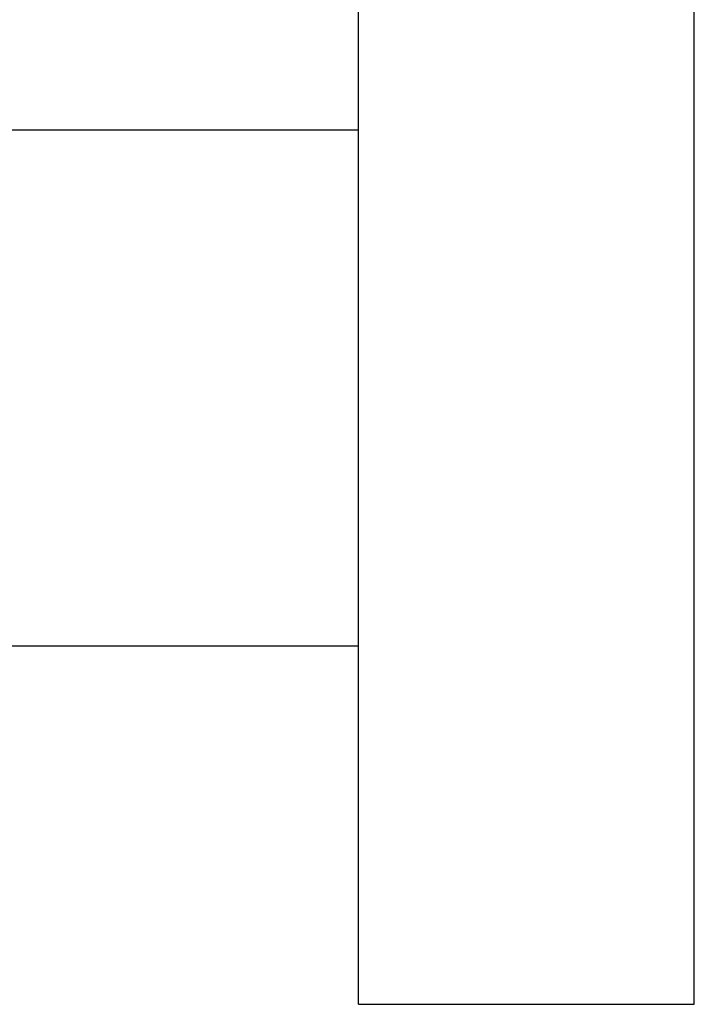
# Paper-space layout '_Posterior' of a CAD drawing. Header units: inches. Extents: x -1.6 to 3.1, y -5.5 to 5.7.
# Tile 13 of 14: x 0.8 to 3.1, y -2 to 1.4. Entities that reach past the tile are written whole.
import ezdxf

# ---------------------------------------------------------------- set-up
doc = ezdxf.new("R2010")
doc.units = ezdxf.units.IN
doc.header["$MEASUREMENT"] = 0

psp = doc.layouts.new('_Posterior')

# ---------------------------------------------------------------- linework, layer by layer
at = {"color": 7, "linetype": 'Continuous', "lineweight": 25}
for p, q in [((1.9685, -2.0479), (1.9685, 2.2821)), ((3.1485, -2.0479), (3.1485, 2.2821)), ((1.9685, 1.0227), (-0.56, 1.0227)), ((-0.5599, -0.7884), (1.9685, -0.7884)), ((1.9685, -2.0479), (3.1485, -2.0479))]:
    psp.add_line(p, q, dxfattribs=at)

doc.saveas('drawing.dxf')
